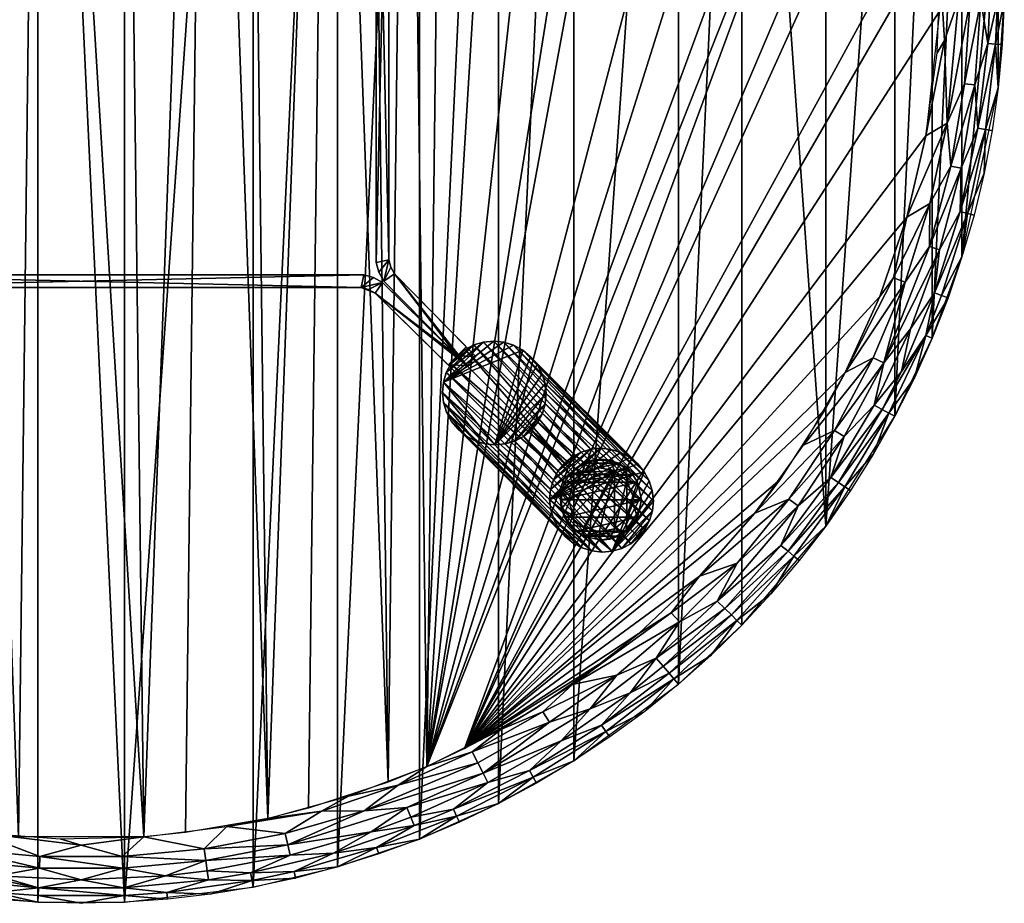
# Model space of a CAD drawing. Header units: inches. Extents: x -18 to 18, y -18 to 18.
# Tile 2 of 4: x -1.2 to 18, y -18 to -0.8. Entities that reach past the tile are written whole.
import ezdxf

# ---------------------------------------------------------------- set-up
doc = ezdxf.new("R2010")
doc.units = ezdxf.units.IN
doc.header["$MEASUREMENT"] = 0
for name, color, linetype in [('AFUTL-3-EDPL', 19, 'Continuous'), ('AFUTL-3-GDPL', 19, 'Continuous'), ('AFUTL-3-HWPT', 4, 'Continuous'), ('AFUTL-3-LGWD', 15, 'Continuous'), ('AFUTL-3-TPWD', 15, 'Continuous')]:
    doc.layers.add(name, color=color, linetype=linetype)

msp = doc.modelspace()

# ---------------------------------------------------------------- meshes
at = {"layer": 'AFUTL-3-EDPL'}
mesh = msp.add_polyface(dxfattribs=at)
corners = [(17.955, -1.265, 15), (17.822, -1.256, 14.719), (17.995, -0.422, 15), (16.165, -6.807, 14.323), (16.732, -5.264, 14.323), (16.634, -6.103, 14.509), (17.133, -4.519, 14.509), (15.835, -5.81, 13.958), (16.094, -4.629, 13.929), (16.544, -4.364, 14.045), (16.88, -2.795, 14.045), (17.105, -0.401, 14.045), (17.331, -0.406, 14.168), (17.48, -2.895, 14.509), (17.42, -2.051, 14.323), (17.675, -1.245, 14.509), (17.626, -2.919, 14.719), (17.876, -2.105, 15), (16.468, -3.042, 13.929), (16.826, -1.185, 13.958), (14.893, -7.657, 13.929), (16.062, -5.894, 14.045), (17.151, -3.674, 14.323), (16.773, -6.154, 14.719), (17.276, -4.557, 14.719), (17.17, -5.402, 15), (17.601, -3.77, 15), (17.758, -2.941, 15), (17.714, -0.415, 14.509), (17.535, -0.411, 14.323), (17.675, 1.245, 14.509), (16.898, -6.2, 15), (16.951, -3.631, 14.168), (16.685, -1.426, 13.929), (15.644, -7.469, 14.168), (16.537, -5.202, 14.168), (17.217, -2.027, 14.168), (16.745, 0.204, 13.929), (17.862, -0.419, 14.719), (17.405, -4.591, 15), (17.995, 0.422, 15), (16.466, -6.934, 14.719), (16.589, -6.986, 15), (15.567, -6.172, 13.929), (17.822, 1.256, 14.719), (17.535, 0.411, 14.323)]
mesh.append_faces([[corners[k] for k in face] for face in [(0, 1, 2), (9, 8, 10), (26, 16, 27), (28, 29, 30), (31, 23, 25), (36, 10, 12), (15, 29, 28), (1, 15, 38), (25, 24, 39), (2, 38, 40), (27, 16, 17), (41, 5, 23), (39, 24, 26), (42, 41, 31), (17, 1, 0), (29, 12, 45)]], dxfattribs={"vtx0": -1, "vtx1": -1})
mesh.append_faces([[corners[k] for k in face] for face in [(5, 4, 6), (7, 8, 9), (10, 11, 12), (13, 14, 15), (16, 1, 17), (18, 19, 10), (20, 7, 21), (4, 22, 6), (23, 24, 25), (14, 29, 15), (6, 22, 13), (24, 16, 26), (22, 14, 13), (34, 21, 35), (35, 9, 32), (32, 10, 36), (13, 15, 1), (23, 5, 24), (6, 13, 16), (16, 13, 1), (24, 6, 16), (5, 6, 24), (32, 36, 14), (14, 36, 29), (22, 32, 14), (35, 32, 22), (4, 35, 22), (34, 35, 4), (19, 37, 11), (10, 19, 11), (21, 9, 35), (21, 7, 9), (38, 28, 44)]], dxfattribs={"vtx0": -1, "vtx1": -1, "vtx2": -1})
mesh.append_faces([[corners[k] for k in face] for face in [(19, 33, 37), (7, 43, 8)]], dxfattribs={"vtx0": -1, "vtx2": -1})
mesh.append_faces([[corners[k] for k in face] for face in [(3, 34, 4)]], dxfattribs={"vtx1": -1})
mesh.append_faces([[corners[k] for k in face] for face in [(3, 4, 5), (9, 10, 32), (18, 33, 19), (8, 18, 10), (36, 12, 29), (1, 38, 2), (41, 23, 31), (20, 43, 7), (15, 28, 38)]], dxfattribs={"vtx1": -1, "vtx2": -1})
mesh = msp.add_polyface(dxfattribs=at)
corners = [(14.884, -9.883, 14.719), (14.761, -9.801, 14.509), (15.744, -8.445, 14.719), (12.675, -12.381, 14.509), (11.344, -13.378, 14.323), (12.547, -12.257, 14.323), (15.44, -7.372, 14.045), (14.893, -7.657, 13.929), (16.062, -5.894, 14.045), (13.129, -10.395, 13.929), (14.078, -9.069, 13.929), (14.682, -8.785, 14.045), (13.64, -11.028, 14.323), (13.779, -11.14, 14.509), (11.212, -13.222, 14.168), (11.665, -12.516, 14.045), (12.401, -12.114, 14.168), (15.989, -7.634, 14.509), (16.165, -6.807, 14.323), (16.634, -6.103, 14.509), (11.5, -12.339, 13.958), (12.056, -11.623, 13.929), (12.786, -11.369, 14.045), (13.795, -10.122, 14.045), (14.876, -8.901, 14.168), (15.457, -8.291, 14.323), (13.452, -11.96, 15), (13.894, -11.233, 14.719), (13.997, -11.317, 15), (16.466, -6.934, 14.719), (16.243, -7.756, 15), (15.446, -9.243, 15), (16.589, -6.986, 15), (13.977, -10.255, 14.168), (12.781, -12.485, 14.719), (15.644, -7.469, 14.168), (12.273, -13.168, 15), (12.876, -12.578, 15), (14.613, -9.702, 14.323), (15.614, -8.375, 14.509), (14.996, -9.956, 15), (14.513, -10.648, 15), (11.46, -13.514, 14.509), (15.862, -8.508, 15), (10.868, -12.741, 13.929)]
mesh.append_faces([[corners[k] for k in face] for face in [(6, 7, 8), (23, 9, 11), (26, 27, 28), (30, 29, 32), (13, 12, 1), (3, 5, 13), (36, 34, 37), (40, 0, 31), (17, 19, 29), (1, 38, 39), (5, 16, 12), (28, 27, 41), (31, 2, 43), (22, 21, 23), (11, 10, 6), (43, 2, 30), (41, 0, 40), (37, 34, 26), (39, 25, 17)]], dxfattribs={"vtx0": -1, "vtx1": -1})
mesh.append_faces([[corners[k] for k in face] for face in [(0, 1, 2), (14, 15, 16), (17, 18, 19), (20, 21, 22), (25, 18, 17), (2, 29, 30), (0, 2, 31), (15, 20, 22), (33, 23, 24), (26, 34, 27), (24, 11, 35), (16, 22, 33), (15, 22, 16), (33, 24, 38), (38, 25, 39), (27, 0, 41), (2, 39, 29), (34, 3, 27), (27, 13, 0), (24, 35, 25), (38, 24, 25), (12, 38, 1), (14, 16, 5), (12, 33, 38), (16, 33, 12)]], dxfattribs={"vtx0": -1, "vtx1": -1, "vtx2": -1})
mesh.append_faces([[corners[k] for k in face] for face in [(3, 4, 5), (25, 35, 18), (34, 42, 3)]], dxfattribs={"vtx0": -1, "vtx2": -1})
mesh.append_faces([[corners[k] for k in face] for face in [(44, 21, 20)]], dxfattribs={"vtx1": -1})
mesh.append_faces([[corners[k] for k in face] for face in [(9, 10, 11), (5, 12, 13), (13, 1, 0), (23, 11, 24), (6, 8, 35), (21, 9, 23), (10, 7, 6), (1, 39, 2), (3, 13, 27), (22, 23, 33), (11, 6, 35)]], dxfattribs={"vtx1": -1, "vtx2": -1})
mesh.append_faces([[corners[k] for k in face] for face in [(39, 17, 29)]], dxfattribs={"vtx2": -1})
mesh = msp.add_polyface(dxfattribs=at)
corners = [(9.925, -14.213, 14.168), (9.127, -14.472, 14.045), (10.442, -13.554, 14.045), (6.595, -16.748, 15), (5.76, -16.913, 14.719), (7.318, -16.299, 14.719), (7.257, -16.164, 14.509), (7.926, -15.647, 14.323), (8.739, -15.413, 14.509), (9.357, -14.836, 14.323), (10.986, -14.259, 15), (11.555, -13.626, 14.719), (11.642, -13.728, 15), (6.426, -16.32, 14.323), (6.351, -16.13, 14.168), (5.516, -16.196, 14.045), (6.18, -15.695, 13.958), (7.732, -15.263, 14.045), (7.622, -15.047, 13.958), (8.998, -14.267, 13.958), (9.602, -15.225, 15), (8.812, -15.542, 14.719), (10.229, -14.649, 14.719), (12.273, -13.168, 15), (12.781, -12.485, 14.719), (11.46, -13.514, 14.509), (11.344, -13.378, 14.323), (12.675, -12.381, 14.509), (10.144, -14.527, 14.509), (8.134, -16.057, 15), (8.878, -15.658, 15), (10.705, -13.895, 14.323), (11.212, -13.222, 14.168), (7.373, -16.421, 15), (9.577, -13.737, 13.929), (11.5, -12.339, 13.958), (11.665, -12.516, 14.045), (7.834, -15.465, 14.168), (6.492, -16.486, 14.509), (12.547, -12.257, 14.323), (10.305, -14.758, 15), (6.737, -15.331, 13.929), (8.196, -14.603, 13.929), (5.654, -16.604, 14.323), (10.868, -12.741, 13.929)]
mesh.append_faces([[corners[k] for k in face] for face in [(10, 11, 12), (25, 26, 27), (30, 21, 20), (33, 5, 29), (26, 32, 39), (20, 22, 40), (2, 34, 36), (17, 18, 1), (12, 11, 23), (40, 22, 10), (3, 5, 33), (29, 21, 30), (38, 13, 6), (31, 32, 26)]], dxfattribs={"vtx0": -1, "vtx1": -1})
mesh.append_faces([[corners[k] for k in face] for face in [(0, 1, 2), (3, 4, 5), (6, 7, 8), (8, 7, 9), (13, 14, 7), (15, 16, 17), (1, 18, 19), (20, 21, 22), (23, 11, 24), (8, 9, 28), (29, 5, 21), (1, 19, 2), (28, 9, 31), (0, 2, 32), (28, 31, 25), (10, 22, 11), (6, 13, 7), (34, 35, 36), (37, 1, 0), (37, 15, 17), (17, 16, 18), (2, 19, 34), (4, 38, 5), (5, 6, 21), (21, 8, 22), (21, 6, 8), (22, 8, 28), (22, 28, 11), (11, 25, 24), (11, 28, 25), (31, 0, 32), (7, 37, 9), (9, 0, 31), (9, 37, 0), (16, 41, 18), (18, 42, 19)]], dxfattribs={"vtx0": -1, "vtx1": -1, "vtx2": -1})
mesh.append_faces([[corners[k] for k in face] for face in [(7, 14, 37), (37, 17, 1), (5, 38, 6), (18, 41, 42), (19, 42, 34), (25, 31, 26), (38, 43, 13)]], dxfattribs={"vtx0": -1, "vtx2": -1})
mesh.append_faces([[corners[k] for k in face] for face in [(14, 15, 37)]], dxfattribs={"vtx1": -1})
mesh.append_faces([[corners[k] for k in face] for face in [(2, 36, 32)]], dxfattribs={"vtx1": -1, "vtx2": -1})
mesh.append_faces([[corners[k] for k in face] for face in [(34, 44, 35)]], dxfattribs={"vtx2": -1})
mesh = msp.add_polyface(dxfattribs=at)
corners = [(-2.399, -16.941, 14.045), (-0.813, -17.317, 14.168), (-2.431, -17.164, 14.168), (-4.813, -16.654, 14.168), (-4.075, -17.06, 14.323), (-5.654, -16.604, 14.323), (0, -16.868, 13.958), (-0.802, -17.091, 14.045), (-2.034, -16.622, 13.929), (-6.351, -16.13, 14.168), (-4.15, -17.378, 14.719), (-4.998, -17.292, 15), (-5.76, -16.913, 14.719), (-1.673, -17.788, 14.719), (-0.844, -17.98, 15), (-1.686, -17.921, 15), (-2.524, -17.822, 15), (-3.331, -17.553, 14.719), (-2.459, -17.367, 14.323), (-4.919, -17.022, 14.509), (-6.492, -16.486, 14.509), (-5.214, -15.914, 13.929), (-3.975, -16.642, 14.045), (-6.269, -15.92, 14.045), (-6.737, -15.331, 13.929), (-8.196, -14.603, 13.929), (-3.641, -16.346, 13.929), (-3.356, -17.684, 15), (-4.181, -17.508, 15), (-0.831, -17.699, 14.509), (-2.484, -17.543, 14.509), (0, -17.54, 14.323), (-1.642, -17.463, 14.323), (-3.304, -17.408, 14.509), (-7.373, -16.421, 15), (-7.318, -16.299, 14.719), (-6.595, -16.748, 15), (-6.426, -16.32, 14.323), (-5.803, -17.039, 15), (0.837, -17.847, 14.719), (-0.837, -17.847, 14.719), (-7.257, -16.164, 14.509), (-7.732, -15.263, 14.045), (0.813, -17.317, 14.168), (0, -18, 15), (-0.408, -16.741, 13.929)]
mesh.append_faces([[corners[k] for k in face] for face in [(3, 18, 4)]], dxfattribs={"vtx0": -1})
mesh.append_faces([[corners[k] for k in face] for face in [(24, 23, 25), (26, 22, 21), (18, 33, 4), (34, 35, 36), (22, 2, 3), (21, 23, 24), (8, 0, 26), (23, 9, 42), (7, 1, 0), (0, 2, 22), (40, 14, 13), (17, 27, 10), (36, 12, 38)]], dxfattribs={"vtx0": -1, "vtx1": -1})
mesh.append_faces([[corners[k] for k in face] for face in [(0, 1, 2), (6, 7, 8), (3, 5, 9), (10, 11, 12), (13, 16, 17), (21, 22, 23), (18, 29, 30), (19, 10, 12), (1, 31, 32), (37, 19, 20), (33, 10, 19), (33, 13, 17), (35, 12, 36), (29, 39, 40), (35, 41, 12), (1, 32, 2), (2, 18, 3), (4, 33, 19), (23, 3, 9), (7, 43, 1)]], dxfattribs={"vtx0": -1, "vtx1": -1, "vtx2": -1})
mesh.append_faces([[corners[k] for k in face] for face in [(13, 14, 15), (19, 12, 20), (8, 7, 0), (10, 27, 28), (31, 29, 32), (12, 11, 38), (29, 13, 30), (4, 19, 5), (17, 16, 27), (26, 0, 22), (29, 40, 13), (33, 17, 10), (40, 44, 14), (13, 15, 16), (10, 28, 11), (37, 20, 41), (18, 30, 33), (9, 5, 37), (2, 32, 18)]], dxfattribs={"vtx0": -1, "vtx2": -1})
mesh.append_faces([[corners[k] for k in face] for face in [(20, 12, 41), (30, 13, 33), (5, 19, 37), (32, 29, 18)]], dxfattribs={"vtx1": -1})
mesh.append_faces([[corners[k] for k in face] for face in [(3, 4, 5), (22, 3, 23), (8, 45, 6)]], dxfattribs={"vtx1": -1, "vtx2": -1})
mesh = msp.add_polyface(dxfattribs=at)
corners = [(0, -17.54, 14.323), (0.831, -17.699, 14.509), (-0.831, -17.699, 14.509), (4.15, -17.378, 14.719), (3.304, -17.408, 14.509), (4.919, -17.022, 14.509), (5.516, -16.196, 14.045), (4.683, -16.204, 13.958), (6.18, -15.695, 13.958), (2.431, -17.164, 14.168), (2.399, -16.941, 14.045), (4.027, -16.861, 14.168), (1.673, -17.788, 14.719), (2.484, -17.543, 14.509), (3.331, -17.553, 14.719), (5.76, -16.913, 14.719), (6.492, -16.486, 14.509), (1.642, -17.463, 14.323), (0.813, -17.317, 14.168), (0.802, -17.091, 14.045), (2.841, -16.503, 13.929), (3.975, -16.642, 14.045), (5.654, -16.604, 14.323), (6.351, -16.13, 14.168), (0.837, -17.847, 14.719), (0, -18, 15), (-0.837, -17.847, 14.719), (1.686, -17.921, 15), (2.524, -17.822, 15), (0, -16.868, 13.958), (-0.802, -17.091, 14.045), (4.075, -17.06, 14.323), (1.222, -16.702, 13.929), (0.844, -17.98, 15), (2.459, -17.367, 14.323), (4.181, -17.508, 15), (4.998, -17.292, 15), (5.803, -17.039, 15), (6.595, -16.748, 15), (-0.813, -17.317, 14.168), (3.356, -17.684, 15), (3.641, -16.346, 13.929), (5.214, -15.914, 13.929), (-0.408, -16.741, 13.929), (6.737, -15.331, 13.929), (6.426, -16.32, 14.323)]
mesh.append_faces([[corners[k] for k in face] for face in [(9, 10, 11), (10, 20, 21), (27, 12, 28), (25, 24, 33), (35, 3, 36), (37, 15, 38), (28, 14, 40), (19, 32, 10), (14, 4, 3), (24, 1, 12), (40, 14, 35), (33, 24, 27), (36, 15, 37), (13, 34, 4), (17, 9, 34), (22, 23, 45)]], dxfattribs={"vtx0": -1, "vtx1": -1})
mesh.append_faces([[corners[k] for k in face] for face in [(0, 1, 2), (3, 4, 5), (6, 7, 8), (12, 13, 14), (15, 5, 16), (1, 0, 17), (18, 19, 9), (3, 5, 15), (21, 7, 6), (22, 11, 23), (24, 25, 26), (29, 19, 30), (19, 18, 30), (31, 11, 22), (19, 29, 32), (1, 17, 13), (4, 34, 31), (5, 22, 16), (28, 12, 14), (36, 3, 15), (1, 24, 2), (12, 1, 13), (4, 31, 5), (5, 31, 22), (34, 9, 31), (17, 18, 9), (11, 21, 6), (18, 0, 39), (0, 18, 17), (21, 20, 7), (7, 42, 8)]], dxfattribs={"vtx0": -1, "vtx1": -1, "vtx2": -1})
mesh.append_faces([[corners[k] for k in face] for face in [(31, 9, 11), (10, 32, 20), (11, 6, 23), (11, 10, 21), (9, 19, 10), (35, 14, 3), (27, 24, 12), (14, 13, 4), (29, 43, 32), (8, 42, 44), (13, 17, 34)]], dxfattribs={"vtx0": -1, "vtx2": -1})
mesh.append_faces([[corners[k] for k in face] for face in [(7, 41, 42), (20, 41, 7)]], dxfattribs={"vtx2": -1})
at = {"layer": 'AFUTL-3-GDPL'}
mesh = msp.add_polyface(dxfattribs=at)
corners = [(9.347, -10.134), (10.4, -10.699, 0.531), (10.4, -9.568, 0.531), (10.476, -10.843), (9.792, -9.425), (10.476, -9.425), (9.643, -10.75), (10.754, -10.212, 0.531), (9.509, -10.134, 0.531), (10.843, -10.476), (10.843, -9.792), (9.799, -10.662, 0.531), (9.799, -9.606, 0.531), (10.921, -10.134, 0.177), (9.518, -9.643), (9.366, -9.959, 0.177), (10.309, -10.902, 0.177), (10.309, -9.366, 0.177), (10.625, -10.75, 0.177), (9.792, -10.843, 0.177), (9.366, -10.309, 0.177), (10.134, -10.921), (10.843, -10.476, 0.177), (9.518, -10.625, 0.177), (10.843, -9.792, 0.177), (10.625, -9.518, 0.177), (9.643, -9.518, 0.177), (9.959, -9.366, 0.177), (10.64, -10.501, 0.531), (10.64, -9.767, 0.531), (9.586, -10.435, 0.531), (10.921, -10.134), (9.425, -10.476), (10.134, -9.347), (9.586, -9.833, 0.531), (10.095, -10.758, 0.531), (10.095, -9.51, 0.531), (10.754, -10.056, 0.531), (10.134, -10.921, 0.177), (9.425, -9.792, 0.177), (9.425, -9.792), (10.75, -9.643), (10.625, -10.75), (9.792, -10.843), (10.75, -9.643, 0.177), (9.518, -9.643, 0.177)]
mesh.append_faces([[corners[k] for k in face] for face in [(23, 11, 30), (27, 36, 17), (24, 29, 37), (22, 28, 18), (39, 34, 45), (23, 30, 20), (18, 1, 16), (27, 12, 36), (22, 7, 28), (24, 37, 13), (26, 12, 27), (15, 40, 0), (8, 15, 20), (16, 3, 18), (17, 33, 27), (25, 41, 5), (19, 11, 23), (20, 32, 23), (15, 0, 20), (16, 21, 3), (13, 7, 22), (23, 6, 19), (23, 32, 6), (44, 41, 25), (17, 2, 25), (25, 5, 17), (26, 4, 14), (27, 4, 26), (27, 33, 4), (18, 28, 1), (20, 30, 8), (20, 0, 32), (17, 5, 33), (17, 36, 2), (13, 37, 7), (38, 21, 16), (39, 40, 15), (18, 3, 42), (19, 6, 43), (44, 29, 24), (26, 14, 45)]])
mesh.append_faces([[corners[k] for k in face] for face in [(25, 29, 44), (19, 35, 11), (19, 21, 38), (18, 9, 22), (43, 3, 21), (22, 31, 13), (13, 10, 24), (5, 4, 33), (34, 15, 8), (37, 28, 7), (16, 35, 38), (15, 34, 39), (39, 14, 40), (44, 10, 41), (45, 12, 26)]], dxfattribs={"vtx0": -1})
mesh.append_faces([[corners[k] for k in face] for face in [(32, 9, 6), (29, 28, 37), (41, 14, 5), (2, 1, 29), (0, 31, 32), (10, 40, 41), (6, 42, 43)]], dxfattribs={"vtx0": -1, "vtx1": -1})
mesh.append_faces([[corners[k] for k in face] for face in [(0, 10, 31), (10, 0, 40), (6, 9, 42), (5, 14, 4), (29, 1, 28), (2, 8, 30), (32, 31, 9), (2, 35, 1), (41, 40, 14), (43, 42, 3)]], dxfattribs={"vtx0": -1, "vtx2": -1})
mesh.append_faces([[corners[k] for k in face] for face in [(38, 35, 19), (45, 14, 39), (36, 12, 2), (24, 10, 44)]], dxfattribs={"vtx1": -1})
mesh.append_faces([[corners[k] for k in face] for face in [(30, 11, 2), (11, 35, 2), (12, 34, 2), (34, 8, 2)]], dxfattribs={"vtx1": -1, "vtx2": -1})
mesh.append_faces([[corners[k] for k in face] for face in [(13, 31, 10), (45, 34, 12), (18, 42, 9), (19, 43, 21), (25, 2, 29), (22, 9, 31), (16, 1, 35)]], dxfattribs={"vtx2": -1})
at = {"layer": 'AFUTL-3-HWPT'}
mesh = msp.add_polyface(dxfattribs=at)
corners = [(7.332, 7.332, 13.929), (5.899, -5.872, 13.929), (5.899, 5.872, 12.679), (5.899, -5.872, 12.679), (7.508, -7.155, 13.929), (5.75, 5.511, 13.929), (7.52, 7.52, 12.679), (7.696, -7.343, 12.679), (6.107, -5.733, 12.679), (5.995, 5.462, 12.679), (5.995, -5.462, 13.929), (5.995, 5.462, 13.929), (7.508, 7.155, 13.929), (7.332, -7.332, 13.929), (5.75, -5.511, 12.679), (5.899, 5.872, 13.929), (5.75, 5.511, 12.679), (5.75, -5.511, 13.929), (7.52, -7.52, 12.679), (7.696, 7.343, 12.679), (6.107, 5.733, 12.679), (5.995, -5.462, 12.679), (6.107, -5.733, 13.929), (6.107, 5.733, 13.929), (5.806, -5.699, 12.679), (5.806, -5.699, 13.929), (5.806, 5.699, 12.679), (5.806, 5.699, 13.929), (6.037, -5.603, 12.679), (6.037, -5.603, 13.929), (6.037, 5.603, 12.679)]
mesh.append_faces([[corners[k] for k in face] for face in [(10, 9, 11), (5, 14, 17), (3, 13, 1), (4, 8, 22), (0, 2, 15), (20, 12, 23), (0, 23, 12), (22, 13, 4), (13, 7, 4), (25, 14, 24), (27, 2, 26), (18, 8, 7), (20, 6, 19), (6, 12, 19), (23, 30, 20), (22, 28, 29), (1, 24, 3), (5, 26, 16), (29, 21, 10)]], dxfattribs={"vtx0": -1})
mesh.append_faces([[corners[k] for k in face] for face in [(3, 8, 18), (16, 9, 14), (11, 5, 10), (15, 23, 0), (14, 21, 24), (2, 9, 26), (29, 1, 22), (11, 30, 23), (24, 21, 3), (26, 9, 16), (10, 1, 29)]], dxfattribs={"vtx0": -1, "vtx1": -1})
mesh.append_faces([[corners[k] for k in face] for face in [(14, 9, 21), (20, 2, 6), (10, 5, 17), (22, 1, 13), (11, 27, 5), (3, 21, 28), (15, 11, 23), (10, 17, 25), (11, 15, 27), (3, 28, 8), (2, 30, 9)]], dxfattribs={"vtx0": -1, "vtx2": -1})
mesh.append_faces([[corners[k] for k in face] for face in [(16, 14, 5), (21, 9, 10), (6, 2, 0), (19, 12, 20), (18, 13, 3), (7, 8, 4), (0, 12, 6), (27, 26, 5), (25, 24, 1), (18, 7, 13), (17, 14, 25), (15, 2, 27)]], dxfattribs={"vtx1": -1})
mesh.append_faces([[corners[k] for k in face] for face in [(25, 1, 10), (20, 30, 2)]], dxfattribs={"vtx1": -1, "vtx2": -1})
mesh.append_faces([[corners[k] for k in face] for face in [(29, 28, 21), (22, 8, 28), (11, 9, 30)]], dxfattribs={"vtx2": -1})
mesh = msp.add_polyface(dxfattribs=at)
corners = [(7.332, -7.332, 13.929), (-5.872, -5.899, 13.929), (5.872, -5.899, 12.679), (-5.872, -5.899, 12.679), (-7.155, -7.508, 13.929), (5.511, -5.75, 13.929), (7.52, -7.52, 12.679), (-7.343, -7.696, 12.679), (-5.733, -6.107, 12.679), (5.462, -5.995, 12.679), (-5.462, -5.995, 13.929), (5.462, -5.995, 13.929), (7.155, -7.508, 13.929), (-7.332, -7.332, 13.929), (-5.511, -5.75, 12.679), (5.872, -5.899, 13.929), (5.511, -5.75, 12.679), (-5.511, -5.75, 13.929), (-7.52, -7.52, 12.679), (7.343, -7.696, 12.679), (5.733, -6.107, 12.679), (-5.462, -5.995, 12.679), (-5.733, -6.107, 13.929), (5.733, -6.107, 13.929), (-5.699, -5.806, 12.679), (-5.699, -5.806, 13.929), (5.699, -5.806, 12.679), (5.699, -5.806, 13.929), (-5.603, -6.037, 12.679), (-5.603, -6.037, 13.929), (5.603, -6.037, 12.679)]
mesh.append_faces([[corners[k] for k in face] for face in [(10, 9, 11), (5, 14, 17), (3, 13, 1), (4, 8, 22), (0, 2, 15), (20, 12, 23), (0, 23, 12), (22, 13, 4), (13, 7, 4), (25, 14, 24), (27, 2, 26), (18, 8, 7), (20, 6, 19), (6, 12, 19), (23, 30, 20), (22, 28, 29), (1, 24, 3), (5, 26, 16), (29, 21, 10)]], dxfattribs={"vtx0": -1})
mesh.append_faces([[corners[k] for k in face] for face in [(3, 8, 18), (16, 9, 14), (11, 5, 10), (15, 23, 0), (14, 21, 24), (2, 9, 26), (29, 1, 22), (11, 30, 23), (24, 21, 3), (26, 9, 16), (10, 1, 29)]], dxfattribs={"vtx0": -1, "vtx1": -1})
mesh.append_faces([[corners[k] for k in face] for face in [(14, 9, 21), (20, 2, 6), (10, 5, 17), (22, 1, 13), (11, 27, 5), (3, 21, 28), (15, 11, 23), (10, 17, 25), (11, 15, 27), (3, 28, 8), (2, 30, 9)]], dxfattribs={"vtx0": -1, "vtx2": -1})
mesh.append_faces([[corners[k] for k in face] for face in [(16, 14, 5), (21, 9, 10), (6, 2, 0), (19, 12, 20), (18, 13, 3), (7, 8, 4), (0, 12, 6), (27, 26, 5), (25, 24, 1), (18, 7, 13), (17, 14, 25), (15, 2, 27)]], dxfattribs={"vtx1": -1})
mesh.append_faces([[corners[k] for k in face] for face in [(25, 1, 10), (20, 30, 2)]], dxfattribs={"vtx1": -1, "vtx2": -1})
mesh.append_faces([[corners[k] for k in face] for face in [(29, 28, 21), (22, 8, 28), (11, 9, 30)]], dxfattribs={"vtx2": -1})
at = {"layer": 'AFUTL-3-LGWD'}
mesh = msp.add_polyface(dxfattribs=at)
corners = [(7.347, -8.762, 13.929), (7.22, -8.607, 13.929), (7.125, -8.431, 13.929), (7.065, -8.241, 13.929), (7.043, -8.043, 13.929), (7.061, -7.846, 13.929), (7.116, -7.657, 13.929), (7.208, -7.483, 13.929), (7.332, -7.332, 13.929), (7.483, -7.208, 13.929), (7.657, -7.116, 13.929), (7.846, -7.061, 13.929), (8.043, -7.043, 13.929), (8.241, -7.065, 13.929), (8.431, -7.125, 13.929), (8.607, -7.22, 13.929), (8.762, -7.347, 13.929), (8.889, -7.502, 13.929), (8.984, -7.678, 13.929), (9.044, -7.868, 13.929), (9.066, -8.066, 13.929), (9.048, -8.263, 13.929), (8.993, -8.452, 13.929), (8.902, -8.626, 13.929), (8.777, -8.777, 13.929), (8.626, -8.902, 13.929), (8.452, -8.993, 13.929), (8.263, -9.048, 13.929), (8.066, -9.066, 13.929), (7.868, -9.044, 13.929), (7.678, -8.984, 13.929), (7.502, -8.889, 13.929), (9.437, -10.851, 0.03), (9.591, -10.978, 0.03), (9.767, -11.074, 0.03), (9.957, -11.133, 0.03), (10.155, -11.155, 0.03), (10.352, -11.138, 0.03), (10.541, -11.082, 0.03), (10.715, -10.991, 0.03), (10.867, -10.867, 0.03), (10.991, -10.715, 0.03), (11.082, -10.541, 0.03), (11.138, -10.352, 0.03), (11.155, -10.155, 0.03), (11.133, -9.957, 0.03), (11.074, -9.767, 0.03), (10.978, -9.591, 0.03), (10.851, -9.437, 0.03), (10.696, -9.309, 0.03), (10.52, -9.214, 0.03), (10.33, -9.154, 0.03), (10.132, -9.132, 0.03), (9.935, -9.15, 0.03), (9.746, -9.205, 0.03), (9.573, -9.297, 0.03), (9.421, -9.421, 0.03), (9.297, -9.573, 0.03), (9.205, -9.746, 0.03), (9.15, -9.935, 0.03), (9.132, -10.132, 0.03), (9.154, -10.33, 0.03), (9.214, -10.52, 0.03), (9.309, -10.696, 0.03)]
mesh.append_faces([[corners[k] for k in face] for face in [(0, 63, 32), (30, 33, 34), (28, 35, 36), (26, 37, 38), (24, 39, 40), (62, 1, 2), (60, 3, 4), (58, 5, 6), (56, 7, 8), (55, 10, 54), (53, 12, 52), (51, 14, 50), (49, 16, 48), (47, 18, 46), (45, 20, 44), (43, 22, 42), (23, 25, 24), (7, 9, 8), (55, 57, 56), (39, 41, 40)]], dxfattribs={"vtx0": -1})
mesh.append_faces([[corners[k] for k in face] for face in [(1, 63, 0), (31, 33, 30), (29, 35, 28), (27, 37, 26), (25, 39, 24), (63, 1, 62), (61, 3, 60), (59, 5, 58), (57, 7, 56), (56, 9, 55), (54, 11, 53), (52, 13, 51), (50, 15, 49), (48, 17, 47), (46, 19, 45), (44, 21, 43), (42, 23, 41), (1, 31, 2), (2, 30, 3), (3, 29, 4), (4, 28, 5), (27, 20, 28), (20, 27, 21), (21, 26, 22), (22, 25, 23), (5, 11, 6), (6, 10, 7), (33, 63, 34), (34, 62, 35), (35, 61, 36), (36, 60, 37), (59, 52, 60), (52, 59, 53), (53, 58, 54), (54, 57, 55), (37, 43, 38), (38, 42, 39)]], dxfattribs={"vtx0": -1, "vtx1": -1})
mesh.append_faces([[corners[k] for k in face] for face in [(5, 28, 15), (37, 60, 47)]], dxfattribs={"vtx0": -1, "vtx1": -1, "vtx2": -1})
mesh.append_faces([[corners[k] for k in face] for face in [(31, 32, 33), (29, 34, 35), (27, 36, 37), (25, 38, 39), (61, 2, 3), (59, 4, 5), (57, 6, 7), (55, 9, 10), (53, 11, 12), (51, 13, 14), (49, 15, 16), (47, 17, 18), (45, 19, 20), (43, 21, 22), (41, 23, 24), (2, 31, 30), (3, 30, 29), (4, 29, 28), (5, 15, 14), (28, 20, 19), (28, 19, 18), (21, 27, 26), (22, 26, 25), (28, 17, 16), (28, 16, 15), (5, 13, 12), (5, 12, 11), (6, 11, 10), (7, 10, 9), (34, 63, 62), (35, 62, 61), (36, 61, 60), (37, 47, 46), (60, 52, 51), (60, 51, 50), (53, 59, 58), (54, 58, 57), (60, 49, 48), (60, 48, 47), (37, 45, 44), (37, 44, 43), (38, 43, 42), (39, 42, 41)]], dxfattribs={"vtx0": -1, "vtx2": -1})
mesh.append_faces([[corners[k] for k in face] for face in [(0, 32, 31), (30, 34, 29), (28, 36, 27), (26, 38, 25), (62, 2, 61), (60, 4, 59), (58, 6, 57), (0, 31, 1), (32, 63, 33)]], dxfattribs={"vtx1": -1})
mesh.append_faces([[corners[k] for k in face] for face in [(18, 17, 28), (14, 13, 5), (50, 49, 60), (46, 45, 37)]], dxfattribs={"vtx1": -1, "vtx2": -1})
mesh.append_faces([[corners[k] for k in face] for face in [(24, 40, 41), (56, 8, 9), (54, 10, 11), (52, 12, 13), (50, 14, 15), (48, 16, 17), (46, 18, 19), (44, 20, 21), (42, 22, 23)]], dxfattribs={"vtx2": -1})
at = {"layer": 'AFUTL-3-TPWD'}
mesh = msp.add_polyface(dxfattribs=at)
corners = [(-17.995, 0.422, 15), (17.995, -0.422, 15), (4.998, 17.292, 15), (4.998, -17.292, 15), (-6.361, 15.491, 13.929), (8.196, -14.603, 13.929), (-16.745, 0.204, 13.929), (-12.056, -11.623, 13.929), (6.361, 15.491, 13.929), (16.094, -4.629, 13.929), (-1.222, -16.702, 13.929), (-4.998, 17.292, 15), (-4.998, -17.292, 15), (16.646, 1.832, 13.929), (-6.737, -15.331, 13.929), (11.175, 12.472, 13.929), (-11.175, 12.472, 13.929), (17.17, 5.402, 15), (-17.17, -5.402, 15), (-16.094, -4.629, 13.929), (12.056, -11.623, 13.929), (14.294, 8.724, 13.929), (-14.294, 8.724, 13.929), (-17.17, 5.402, 15), (17.17, -5.402, 15), (-15.976, 5.019, 13.929), (14.503, -8.373, 13.929), (-14.503, -8.373, 13.929), (0.844, 17.98, 15), (0.844, -17.98, 15), (15.976, 5.019, 13.929), (-3.242, 16.429, 13.929), (3.242, 16.429, 13.929), (8.134, -16.057, 15), (-8.134, 16.057, 15), (-8.134, -16.057, 15), (8.134, 16.057, 15), (-15.862, -8.508, 15), (15.862, 8.508, 15), (-15.862, 8.508, 15), (15.862, -8.508, 15), (-8.897, -14.187, 13.929), (-0.815, 16.726, 13.929), (8.549, 14.4, 13.929), (-8.549, 14.4, 13.929), (1.222, -16.702, 13.929), (16.735, -0.612, 13.929), (-3.641, -16.346, 13.929), (3.641, -16.346, 13.929), (17.876, 2.105, 15), (-17.876, -2.105, 15), (-14.513, -10.648, 15), (14.513, 10.648, 15), (-14.513, 10.648, 15), (14.513, -10.648, 15), (-12.876, -12.578, 15), (12.876, 12.578, 15), (-12.876, 12.578, 15), (12.876, -12.578, 15), (-16.646, 1.832, 13.929), (6.737, -15.331, 13.929), (0.815, 16.726, 13.929), (-16.468, -3.042, 13.929), (16.468, -3.042, 13.929), (10.868, -12.741, 13.929), (-10.868, -12.741, 13.929), (-13.378, 10.073, 13.929), (13.378, 10.073, 13.929), (13.619, -9.744, 13.929), (-13.619, -9.744, 13.929), (-15.412, 6.55, 13.929), (15.412, 6.55, 13.929), (-9.909, 13.5, 13.929), (9.909, 13.5, 13.929), (15.567, -6.172, 13.929), (-15.567, -6.172, 13.929), (-0.844, 17.98, 15), (-0.844, -17.98, 15), (17.876, -2.105, 15), (-17.876, 2.105, 15), (11.642, 13.728, 15), (-11.642, -13.728, 15), (11.642, -13.728, 15), (-11.642, 13.728, 15), (16.589, 6.986, 15), (-16.589, -6.986, 15), (16.589, -6.986, 15), (-16.589, 6.986, 15), (-6.595, 16.748, 15), (6.595, -16.748, 15), (6.595, 16.748, 15), (-6.595, -16.748, 15), (3.356, 17.684, 15), (-3.356, -17.684, 15), (-3.356, 17.684, 15), (3.356, -17.684, 15), (-9.602, 15.225, 15), (9.602, -15.225, 15), (9.602, 15.225, 15), (-9.602, -15.225, 15), (-16.735, -0.612, 13.929), (8.897, -14.187, 13.929), (-2.034, -16.622, 13.929), (2.034, -16.622, 13.929), (5.982, -15.641, 13.929), (-5.982, -15.641, 13.929), (11.769, 11.913, 13.929), (-11.769, 11.913, 13.929), (-7.475, -14.985, 13.929), (7.475, -14.985, 13.929), (13.129, -10.395, 13.929), (-13.129, -10.395, 13.929), (-14.893, -7.657, 13.929), (14.893, -7.657, 13.929), (-2.438, 16.568, 13.929), (2.438, 16.568, 13.929), (-5.6, 15.782, 13.929), (5.6, 15.782, 13.929), (7.108, 15.163, 13.929), (-7.108, 15.163, 13.929), (-4.433, -16.149, 13.929), (4.433, -16.149, 13.929), (10.235, -13.255, 13.929), (-10.235, -13.255, 13.929), (-15.075, 7.292, 13.929), (15.075, 7.292, 13.929), (-4.825, 16.036, 13.929), (4.825, 16.036, 13.929), (16.202, 4.236, 13.929), (-16.202, 4.236, 13.929), (16.715, 1.019, 13.929)]
mesh.append_faces([[corners[k] for k in face] for face in [(49, 78, 1), (50, 79, 0), (59, 100, 6), (109, 101, 5)]], dxfattribs={"vtx0": -1})
mesh.append_faces([[corners[k] for k in face] for face in [(99, 96, 81), (98, 97, 80), (121, 127, 104), (77, 76, 93), (44, 41, 72), (129, 62, 59), (107, 7, 66), (18, 23, 50), (17, 24, 49), (22, 27, 124), (28, 29, 92), (31, 47, 126), (91, 88, 35), (90, 89, 36), (37, 39, 85), (38, 40, 84), (42, 10, 114), (119, 108, 44), (103, 115, 48), (51, 53, 37), (52, 54, 38), (55, 53, 51), (56, 54, 52), (60, 71, 109), (61, 45, 42), (66, 69, 22), (70, 75, 25), (72, 65, 16), (76, 29, 28), (80, 82, 56), (81, 83, 55), (84, 86, 17), (85, 87, 18), (2, 3, 90), (12, 11, 91), (92, 95, 2), (93, 94, 12), (36, 33, 98), (35, 34, 99), (45, 115, 103), (104, 8, 60), (16, 65, 107), (114, 47, 31), (116, 105, 4), (4, 14, 119), (48, 127, 121), (124, 112, 70), (126, 105, 116), (25, 19, 129)]], dxfattribs={"vtx0": -1, "vtx1": -1})
mesh.append_faces([[corners[k] for k in face] for face in [(72, 41, 123), (66, 7, 111), (45, 61, 115), (60, 21, 125), (93, 76, 94), (126, 120, 105), (60, 43, 73), (80, 97, 82), (81, 96, 83), (109, 110, 20), (60, 106, 67), (109, 74, 113), (70, 112, 75), (92, 29, 95), (109, 128, 13), (48, 32, 127), (36, 89, 33), (35, 88, 34), (85, 39, 87), (84, 40, 86), (44, 108, 41), (60, 118, 43), (42, 45, 10), (109, 130, 46), (114, 102, 47), (49, 24, 78), (50, 23, 79), (37, 53, 39), (38, 54, 40), (55, 57, 53), (56, 58, 54), (59, 62, 100), (129, 19, 62), (107, 65, 7), (60, 67, 21), (109, 26, 68), (22, 69, 27), (109, 71, 30), (60, 73, 15), (109, 9, 74), (25, 75, 19), (76, 77, 29), (56, 82, 58), (55, 83, 57), (17, 86, 24), (18, 87, 23), (91, 11, 88), (90, 3, 89), (12, 94, 11), (2, 95, 3), (99, 34, 96), (98, 33, 97), (114, 10, 102), (4, 105, 14), (60, 15, 106), (119, 14, 108), (66, 111, 69), (124, 27, 112), (48, 115, 32), (104, 117, 8), (60, 8, 118), (126, 47, 120), (109, 64, 122), (72, 123, 65), (60, 125, 71), (104, 127, 117), (109, 30, 128)]], dxfattribs={"vtx0": -1, "vtx2": -1})
mesh.append_faces([[corners[k] for k in face] for face in [(46, 63, 109), (63, 9, 109), (20, 64, 109), (122, 101, 109), (68, 110, 109), (113, 26, 109), (13, 130, 109)]], dxfattribs={"vtx1": -1, "vtx2": -1})

doc.saveas('drawing.dxf')
